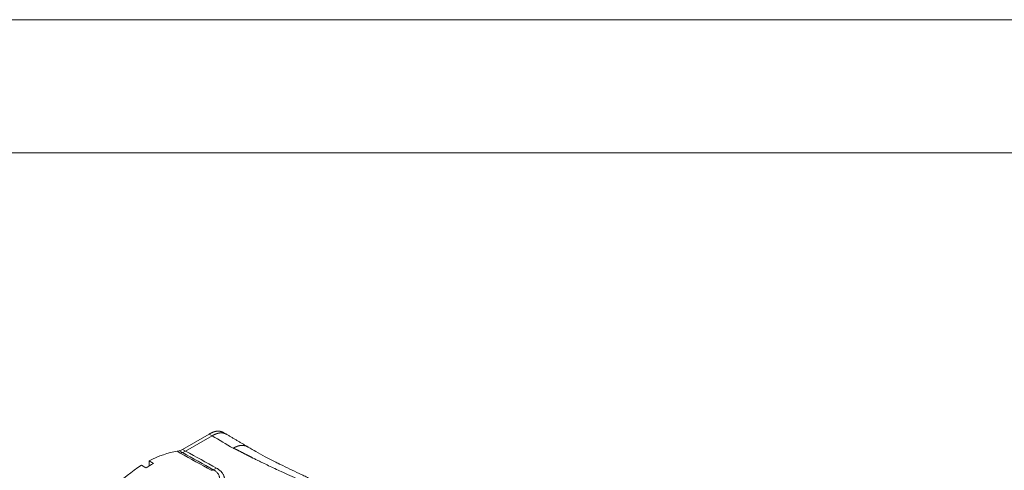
# Model space of a CAD drawing. Header units: millimetres. Extents: x 809 to 6054, y -5716 to -1261.
# Tile 93 of 94: x 5937 to 6011, y -5330 to -5296. Entities that reach past the tile are written whole.
import ezdxf

# ---------------------------------------------------------------- set-up
doc = ezdxf.new("R2010")
doc.units = ezdxf.units.MM
doc.header["$LTSCALE"] = 0.3175
for name, color, linetype, lineweight in [('1轮廓实线层', 7, 'Continuous', 18), ('2细线层', 4, 'Continuous', 13), ('图框层', 7, 'Continuous', 18)]:
    doc.layers.add(name, color=color, linetype=linetype, lineweight=lineweight)

# ---------------------------------------------------------------- blocks, each defined once
blk = doc.blocks.new('ZwmFrameMain_2_A4^_^无分区图框^_^landscape')
at = {"layer": '1轮廓实线层'}
blk.add_line((267, 200), (0, 200), dxfattribs=at)
at = {"layer": '2细线层'}
blk.add_line((272, 205), (-25, 205), dxfattribs=at)
blk = doc.blocks.new('MR07S-930-Z')
at = {"layer": '1轮廓实线层'}
for p, q in [((7527.39, -5581.31), (7539.85, -5574.11)), ((7528.8, -5582.12), (7541.26, -5574.93)), ((7539.85, -5574.11), (7541.26, -5574.93)), ((7548.16, -5574.3), (7546.75, -5573.48)), ((7524.87, -5582.23), (7526.29, -5583.04)), ((7527.29, -5582.81), (7525.87, -5581.99)), ((7527.39, -5581.31), (7528.8, -5582.12)), ((7508.03, -5588.8), (7510.15, -5590.02)), ((7511.57, -5586.76), (7511.57, -5589.16)), ((7513.69, -5587.98), (7511.57, -5586.76))]:
    blk.add_line(p, q, dxfattribs=at)
for centre, major_axis, ratio, start_param, end_param in [((7434.49, -15061.14), (-5847.33, 10127.88), 0.57735, 5.483678, 5.484875), ((7509.8, -5636.72), (-30, -51.96), 0.57735, 3.563721, 3.885312), ((7527.39, -5573.13), (5.01, 8.67), 0.57735, 3.563715, 3.926981), ((7509.8, -5636.72), (-30, -51.96), 0.57735, 3.96867, 4.290261), ((7511.92, -5637.95), (30, 51.96), 0.57735, 0.743719, 0.827077), ((7543.45, -5582.06), (-4.83, -8.75), 0.546995, 0.400497, 0.774943)]:
    blk.add_ellipse(centre, major_axis=major_axis, ratio=ratio, start_param=start_param, end_param=end_param, dxfattribs=at)
for points, degree, knots in [([(7539.85, -5574.11), (7541.05, -5573.42), (7542.09, -5573.09), (7543.06, -5572.77), (7543.94, -5572.75), (7544.85, -5572.72), (7545.7, -5573.01), (7546.23, -5573.18), (7546.75, -5573.48)], 2, [0, 0, 0, 0.282227, 0.282227, 0.564454, 0.564454, 0.846681, 0.846681, 1, 1, 1]), ([(7548.29, -5574.37), (7548.27, -5574.36), (7548.23, -5574.33), (7548.16, -5574.3), (7548.1, -5574.26), (7548.04, -5574.22), (7547.97, -5574.19), (7547.91, -5574.16), (7547.85, -5574.13), (7547.78, -5574.09), (7547.72, -5574.06), (7547.66, -5574.03), (7547.59, -5574), (7547.53, -5573.98), (7547.46, -5573.95), (7547.4, -5573.92), (7547.33, -5573.9), (7547.27, -5573.87), (7547.2, -5573.85), (7547.13, -5573.83), (7547.07, -5573.81), (7547, -5573.79), (7546.94, -5573.77), (7546.87, -5573.75), (7546.8, -5573.73), (7546.74, -5573.71), (7546.67, -5573.7), (7546.6, -5573.68), (7546.53, -5573.67), (7546.47, -5573.65), (7546.4, -5573.64), (7546.33, -5573.63), (7546.26, -5573.62), (7546.19, -5573.61), (7546.12, -5573.6), (7546.05, -5573.59), (7545.98, -5573.58), (7545.91, -5573.58), (7545.84, -5573.57), (7545.77, -5573.57), (7545.7, -5573.57), (7545.63, -5573.56), (7545.56, -5573.56), (7545.49, -5573.56), (7545.42, -5573.56), (7545.34, -5573.57), (7545.27, -5573.57), (7545.2, -5573.57), (7545.13, -5573.58), (7545.05, -5573.58), (7544.98, -5573.59), (7544.91, -5573.6), (7544.83, -5573.6), (7544.76, -5573.61), (7544.69, -5573.62), (7544.61, -5573.63), (7544.54, -5573.65), (7544.46, -5573.66), (7544.38, -5573.67), (7544.31, -5573.69), (7544.23, -5573.7), (7544.16, -5573.72), (7544.08, -5573.74), (7544, -5573.76), (7543.93, -5573.78), (7543.85, -5573.8), (7543.77, -5573.82), (7543.69, -5573.84), (7543.61, -5573.87), (7543.53, -5573.89), (7543.45, -5573.92), (7543.37, -5573.95), (7543.29, -5573.97), (7543.21, -5574), (7543.13, -5574.03), (7543.05, -5574.06), (7542.97, -5574.09), (7542.89, -5574.13), (7542.81, -5574.16), (7542.72, -5574.19), (7542.64, -5574.23), (7542.56, -5574.27), (7542.47, -5574.3), (7542.39, -5574.34), (7542.31, -5574.38), (7542.22, -5574.42), (7542.14, -5574.46), (7542.05, -5574.51), (7541.97, -5574.55), (7541.88, -5574.59), (7541.79, -5574.64), (7541.71, -5574.68), (7541.62, -5574.73), (7541.53, -5574.78), (7541.44, -5574.83), (7541.35, -5574.88), (7541.29, -5574.91), (7541.26, -5574.93)], 3, [0, 0, 0, 0, 0.010935, 0.022226, 0.033475, 0.044681, 0.055846, 0.06697, 0.078053, 0.089096, 0.1001, 0.111065, 0.121992, 0.132881, 0.143734, 0.154551, 0.165332, 0.176078, 0.18679, 0.197469, 0.208115, 0.21873, 0.229313, 0.239866, 0.25039, 0.260886, 0.271354, 0.281795, 0.29221, 0.3026, 0.312966, 0.323309, 0.33363, 0.34393, 0.354209, 0.364469, 0.374711, 0.384936, 0.395145, 0.405339, 0.415519, 0.425686, 0.435841, 0.445986, 0.456121, 0.466248, 0.476367, 0.48648, 0.496589, 0.506693, 0.516796, 0.526896, 0.536997, 0.547098, 0.557202, 0.56731, 0.577422, 0.58754, 0.597665, 0.607799, 0.617942, 0.628097, 0.638263, 0.648443, 0.658638, 0.668848, 0.679076, 0.689322, 0.699588, 0.709875, 0.720184, 0.730517, 0.740874, 0.751258, 0.761668, 0.772107, 0.782576, 0.793075, 0.803607, 0.814172, 0.824771, 0.835406, 0.846078, 0.856788, 0.867537, 0.878327, 0.889158, 0.900032, 0.91095, 0.921912, 0.932921, 0.943976, 0.95508, 0.966234, 0.977437, 0.988692, 1, 1, 1, 1]), ([(7558.22, -5580.26), (7558.21, -5580.25), (7558.07, -5580.17), (7557.8, -5580.02), (7557.41, -5579.84), (7557.02, -5579.69), (7556.63, -5579.58), (7556.36, -5579.52), (7556.2, -5579.49), (7556.17, -5579.49), (7556.13, -5579.48), (7556.09, -5579.48), (7556.06, -5579.47), (7556.02, -5579.47), (7555.98, -5579.46), (7555.95, -5579.46), (7555.91, -5579.46), (7555.87, -5579.45), (7555.83, -5579.45), (7555.8, -5579.45), (7555.76, -5579.44), (7555.72, -5579.44), (7555.68, -5579.44), (7555.64, -5579.44), (7555.6, -5579.44), (7555.57, -5579.44), (7555.53, -5579.43), (7555.49, -5579.43), (7555.45, -5579.43), (7555.41, -5579.43), (7555.37, -5579.43), (7555.33, -5579.43), (7555.29, -5579.43), (7555.25, -5579.43), (7555.21, -5579.44), (7555.17, -5579.44), (7555.13, -5579.44), (7555.09, -5579.44), (7555.05, -5579.44), (7555.01, -5579.45), (7554.97, -5579.45), (7554.93, -5579.45), (7554.89, -5579.46), (7554.85, -5579.46), (7554.81, -5579.46), (7554.77, -5579.47), (7554.73, -5579.47), (7554.69, -5579.48), (7554.65, -5579.48), (7554.6, -5579.49), (7554.56, -5579.5), (7554.52, -5579.5), (7554.48, -5579.51), (7554.44, -5579.52), (7554.4, -5579.52), (7554.35, -5579.53), (7554.31, -5579.54), (7554.27, -5579.55), (7554.23, -5579.56), (7554.18, -5579.56), (7554.14, -5579.57), (7554.1, -5579.58), (7554.06, -5579.59), (7554.01, -5579.6), (7553.97, -5579.61), (7553.93, -5579.62), (7553.88, -5579.63), (7553.84, -5579.64), (7553.8, -5579.66), (7553.75, -5579.67), (7553.71, -5579.68), (7553.67, -5579.69), (7553.62, -5579.7), (7553.58, -5579.72), (7553.54, -5579.73), (7553.49, -5579.74), (7553.45, -5579.76), (7553.4, -5579.77), (7553.36, -5579.79), (7553.31, -5579.8), (7553.27, -5579.82), (7553.23, -5579.83), (7553.18, -5579.85), (7553.14, -5579.86), (7553.09, -5579.88), (7553.05, -5579.9), (7553, -5579.91), (7552.96, -5579.93), (7552.91, -5579.95), (7552.87, -5579.96), (7552.82, -5579.98), (7552.78, -5580), (7552.73, -5580.02), (7552.69, -5580.04), (7552.64, -5580.06), (7552.6, -5580.08), (7552.55, -5580.1), (7552.51, -5580.12), (7552.46, -5580.14), (7552.41, -5580.16), (7552.37, -5580.18), (7552.32, -5580.2), (7552.28, -5580.22), (7552.23, -5580.24), (7552.18, -5580.26), (7552.14, -5580.28), (7552.09, -5580.31), (7552.05, -5580.33), (7552, -5580.35), (7551.95, -5580.37), (7551.91, -5580.4), (7551.86, -5580.42), (7551.82, -5580.44), (7551.77, -5580.47), (7551.72, -5580.49), (7551.68, -5580.52), (7551.63, -5580.54), (7551.58, -5580.57), (7551.54, -5580.59), (7551.49, -5580.62), (7551.44, -5580.64), (7551.4, -5580.67), (7551.35, -5580.69), (7551.3, -5580.72), (7551.26, -5580.75), (7551.21, -5580.77), (7551.18, -5580.79), (7551.16, -5580.8)], 3, [0, 0, 0, 0, 0.006879, 0.075318, 0.141447, 0.205276, 0.266783, 0.325964, 0.33139, 0.33682, 0.342254, 0.347692, 0.353135, 0.358581, 0.364032, 0.369487, 0.374946, 0.380409, 0.385877, 0.391348, 0.396824, 0.402303, 0.407787, 0.413275, 0.418766, 0.424262, 0.429762, 0.435266, 0.440773, 0.446285, 0.451801, 0.457321, 0.462845, 0.468373, 0.473905, 0.479441, 0.484981, 0.490525, 0.496073, 0.501625, 0.507181, 0.512741, 0.518305, 0.523873, 0.529445, 0.535021, 0.540601, 0.546185, 0.551773, 0.557366, 0.562962, 0.568562, 0.574166, 0.579774, 0.585386, 0.591003, 0.596623, 0.602247, 0.607876, 0.613508, 0.619144, 0.624785, 0.630429, 0.636078, 0.64173, 0.647387, 0.653048, 0.658712, 0.664381, 0.670053, 0.67573, 0.681411, 0.687095, 0.692784, 0.698476, 0.704173, 0.709874, 0.715578, 0.721287, 0.727, 0.732717, 0.738437, 0.744162, 0.749891, 0.755623, 0.76136, 0.7671, 0.772845, 0.778593, 0.784345, 0.790101, 0.79586, 0.801624, 0.807392, 0.813163, 0.818939, 0.824719, 0.830502, 0.83629, 0.842082, 0.847878, 0.853678, 0.859482, 0.86529, 0.871103, 0.876919, 0.88274, 0.888565, 0.894394, 0.900227, 0.906064, 0.911905, 0.91775, 0.9236, 0.929453, 0.935311, 0.941172, 0.947038, 0.952907, 0.95878, 0.964658, 0.970539, 0.976424, 0.982312, 0.988204, 0.9941, 1, 1, 1, 1]), ([(7526.29, -5583.04), (7526.49, -5583.02), (7526.7, -5582.98), (7527.11, -5582.87), (7527.52, -5582.74), (7527.95, -5582.56), (7528.37, -5582.36), (7528.59, -5582.25), (7528.8, -5582.12)], 3, [0, 0, 0, 0, 0.25, 0.25, 0.5, 0.75, 0.75, 1, 1, 1, 1]), ([(7630.36, -5619.9), (7630.36, -5619.9), (7630.37, -5619.89), (7630.37, -5619.89), (7630.37, -5619.88), (7630.38, -5619.88), (7630.38, -5619.87), (7630.38, -5619.87), (7630.38, -5619.85), (7630.37, -5619.82), (7630.35, -5619.79), (7630.32, -5619.74), (7630.28, -5619.69), (7630.22, -5619.63), (7630.16, -5619.57), (7630.09, -5619.5), (7629.99, -5619.42), (7629.86, -5619.31), (7629.7, -5619.18), (7629.52, -5619.04), (7629.27, -5618.86), (7628.96, -5618.63), (7628.56, -5618.36), (7628.14, -5618.07), (7627.6, -5617.71), (7626.94, -5617.28), (7626.15, -5616.79), (7625.32, -5616.28), (7624.25, -5615.65), (7622.94, -5614.89), (7621.36, -5614), (7619.69, -5613.09), (7617.85, -5612.11), (7615.82, -5611.06), (7613.59, -5609.94), (7610.88, -5608.62), (7607.62, -5607.06), (7604.48, -5605.6), (7601.82, -5604.38), (7600.25, -5603.67), (7599.12, -5603.16), (7598.47, -5602.86), (7597.78, -5602.56), (7597.07, -5602.24), (7596.32, -5601.9), (7595.55, -5601.56), (7594.75, -5601.2), (7594.05, -5600.89), (7593.41, -5600.61), (7592.77, -5600.32), (7591.94, -5599.95), (7590.94, -5599.51), (7589.69, -5598.96), (7588.37, -5598.37), (7586.57, -5597.57), (7584.52, -5596.66), (7581.42, -5595.27), (7577.86, -5593.66), (7574.06, -5591.92), (7570.76, -5590.39), (7567.86, -5589.01), (7565.47, -5587.86), (7563.55, -5586.92), (7562.07, -5586.19), (7560.99, -5585.65), (7560.3, -5585.3), (7560, -5585.15), (7559.7, -5585), (7559.39, -5584.85), (7559.09, -5584.69), (7558.78, -5584.54), (7558.47, -5584.38), (7558.15, -5584.22), (7557.83, -5584.05), (7557.51, -5583.89), (7557.18, -5583.72), (7556.86, -5583.56), (7556.53, -5583.39), (7556.15, -5583.19), (7555.73, -5582.98), (7555.26, -5582.74), (7554.77, -5582.48), (7554.28, -5582.24), (7553.83, -5582.01), (7553.45, -5581.81), (7553.12, -5581.65), (7552.82, -5581.5), (7552.56, -5581.37), (7552.33, -5581.26), (7552.13, -5581.16), (7551.95, -5581.08), (7551.78, -5581), (7551.64, -5580.94), (7551.54, -5580.9), (7551.48, -5580.88), (7551.45, -5580.87), (7551.43, -5580.86), (7551.4, -5580.85), (7551.37, -5580.84), (7551.35, -5580.83), (7551.33, -5580.82), (7551.31, -5580.82), (7551.29, -5580.81), (7551.27, -5580.81), (7551.25, -5580.8), (7551.24, -5580.8), (7551.22, -5580.8), (7551.21, -5580.8), (7551.2, -5580.8), (7551.19, -5580.8), (7551.19, -5580.8), (7551.18, -5580.8), (7551.18, -5580.8), (7551.17, -5580.8), (7551.17, -5580.8), (7551.17, -5580.8), (7551.16, -5580.8)], 3, [0, 0, 0, 0, 0.000095, 0.00019, 0.000286, 0.000383, 0.000483, 0.000586, 0.000693, 0.001202, 0.001862, 0.002685, 0.003678, 0.004722, 0.005891, 0.007187, 0.00861, 0.010986, 0.013611, 0.016485, 0.019611, 0.025009, 0.03084, 0.037105, 0.043806, 0.054281, 0.065294, 0.076845, 0.088938, 0.109038, 0.130014, 0.151873, 0.174618, 0.201608, 0.229863, 0.259386, 0.303227, 0.35112, 0.375221, 0.400763, 0.408367, 0.416319, 0.424619, 0.433269, 0.442267, 0.451613, 0.461308, 0.471351, 0.47692, 0.484687, 0.494652, 0.506816, 0.521179, 0.539693, 0.554875, 0.586526, 0.613975, 0.667747, 0.716419, 0.753569, 0.789605, 0.824529, 0.843184, 0.861893, 0.880657, 0.884405, 0.888194, 0.892025, 0.895897, 0.89981, 0.903765, 0.907761, 0.911798, 0.915877, 0.919997, 0.924159, 0.928361, 0.932606, 0.936891, 0.942897, 0.94889, 0.954872, 0.961856, 0.967526, 0.972234, 0.976461, 0.980207, 0.983471, 0.986287, 0.988826, 0.991088, 0.993072, 0.994781, 0.996214, 0.996566, 0.996899, 0.997215, 0.997513, 0.997793, 0.998055, 0.998299, 0.998527, 0.998736, 0.998929, 0.999104, 0.999263, 0.999419, 0.999559, 0.999684, 0.999729, 0.999773, 0.999818, 0.999863, 0.999908, 0.999954, 1, 1, 1, 1]), ([(7573.27, -5588.37), (7572.57, -5588.03), (7570.2, -5586.85), (7566.39, -5584.86), (7562.07, -5582.5), (7559.43, -5580.97), (7558.22, -5580.26)], 3, [0, 0, 0, 0, 0.134515, 0.454717, 0.748758, 1, 1, 1, 1]), ([(7631.07, -5619.51), (7630.33, -5619.06), (7629.58, -5618.61), (7628.1, -5617.72), (7627.36, -5617.27), (7625.14, -5615.93), (7623.66, -5615.04), (7620.69, -5613.27), (7619.21, -5612.39), (7616.24, -5610.64), (7614.76, -5609.77), (7612.54, -5608.48), (7611.79, -5608.06), (7610.31, -5607.21), (7609.57, -5606.79), (7607.35, -5605.53), (7605.87, -5604.71), (7603.64, -5603.49), (7602.9, -5603.09), (7601.42, -5602.29), (7600.68, -5601.89), (7598.46, -5600.71), (7596.98, -5599.94), (7594.76, -5598.8), (7594.02, -5598.43), (7592.54, -5597.68), (7591.81, -5597.31), (7590.33, -5596.58), (7589.59, -5596.22), (7588.11, -5595.5), (7587.37, -5595.14), (7585.89, -5594.42), (7585.15, -5594.07), (7583.68, -5593.36), (7582.94, -5593.01), (7580.72, -5591.96), (7579.25, -5591.26), (7576.29, -5589.85), (7574.81, -5589.14), (7572.82, -5588.17), (7572.3, -5587.92), (7571.78, -5587.66)], 3, [0, 0, 0, 0, 0.037454, 0.037454, 0.074908, 0.074908, 0.149816, 0.149816, 0.224723, 0.224723, 0.299631, 0.299631, 0.337085, 0.337085, 0.374539, 0.374539, 0.449447, 0.449447, 0.486901, 0.486901, 0.524354, 0.524354, 0.599262, 0.599262, 0.636716, 0.636716, 0.67417, 0.67417, 0.711624, 0.711624, 0.749078, 0.749078, 0.786532, 0.786532, 0.823985, 0.823985, 0.898893, 0.898893, 0.973801, 0.973801, 1, 1, 1, 1]), ([(7543.34, -5590.16), (7543.61, -5590.31), (7543.85, -5590.46), (7544.32, -5590.77), (7544.54, -5590.94), (7544.96, -5591.27), (7545.15, -5591.45), (7545.42, -5591.72), (7545.51, -5591.81), (7545.62, -5591.93), (7545.64, -5591.95), (7545.68, -5592), (7545.7, -5592.02), (7545.76, -5592.09), (7545.8, -5592.14), (7545.99, -5592.37), (7546.13, -5592.57), (7546.37, -5592.96), (7546.48, -5593.15), (7546.67, -5593.55), (7546.76, -5593.75), (7546.86, -5594.06), (7546.89, -5594.16), (7546.94, -5594.32), (7546.95, -5594.37), (7546.98, -5594.47), (7546.99, -5594.52), (7547.04, -5594.78), (7547.07, -5594.99), (7547.11, -5595.4), (7547.12, -5595.61), (7547.12, -5596.02), (7547.1, -5596.23), (7547.06, -5596.64), (7547.03, -5596.85), (7546.96, -5597.15), (7546.94, -5597.26), (7546.89, -5597.46), (7546.86, -5597.56), (7546.77, -5597.87), (7546.7, -5598.07), (7546.54, -5598.48), (7546.46, -5598.68), (7546.27, -5599.07), (7546.17, -5599.27), (7545.85, -5599.86), (7545.61, -5600.24), (7545.21, -5600.81), (7545.07, -5601), (7544.85, -5601.29), (7544.78, -5601.38), (7544.67, -5601.52), (7544.63, -5601.57), (7544.55, -5601.66), (7544.51, -5601.7), (7544.16, -5602.12), (7543.83, -5602.48), (7543.13, -5603.19), (7542.76, -5603.54), (7542, -5604.22), (7541.6, -5604.55), (7540.77, -5605.2), (7540.35, -5605.52), (7539.46, -5606.15), (7539, -5606.46), (7538.3, -5606.91), (7538.06, -5607.06), (7537.57, -5607.35), (7537.33, -5607.5), (7536.58, -5607.93), (7535.55, -5608.49), (7534.49, -5609.02), (7533.41, -5609.53), (7532.86, -5609.77), (7531.73, -5610.25), (7531.15, -5610.48), (7529.98, -5610.92), (7529.38, -5611.13), (7528.47, -5611.43), (7528.16, -5611.52), (7527.69, -5611.66), (7527.46, -5611.73), (7527.22, -5611.8), (7527.06, -5611.85), (7526.98, -5611.87), (7526.27, -5612.07), (7525.63, -5612.23), (7524.32, -5612.53), (7523.66, -5612.67), (7522.66, -5612.85), (7522.32, -5612.9), (7521.65, -5613), (7521.31, -5613.05), (7520.62, -5613.14), (7520.27, -5613.17), (7519.75, -5613.22), (7519.57, -5613.24), (7519.31, -5613.26), (7519.22, -5613.26), (7519.04, -5613.28), (7518.6, -5613.31), (7518.16, -5613.33), (7517.46, -5613.35), (7517.11, -5613.35), (7516.41, -5613.35), (7516.05, -5613.34), (7515.35, -5613.31), (7515, -5613.29), (7514.47, -5613.25), (7514.3, -5613.23), (7514.03, -5613.2), (7513.94, -5613.19), (7513.77, -5613.17), (7513.68, -5613.16), (7513.24, -5613.11), (7512.9, -5613.06), (7512.22, -5612.94), (7511.88, -5612.87), (7511.22, -5612.72), (7510.89, -5612.64), (7510.49, -5612.52), (7510.41, -5612.5), (7510.25, -5612.45), (7510.17, -5612.42), (7509.94, -5612.35), (7509.78, -5612.3), (7509.33, -5612.13), (7509.03, -5612.02), (7508.46, -5611.77), (7508.19, -5611.64), (7507.66, -5611.36), (7507.4, -5611.21), (7507.16, -5611.05)], 3, [0, 0, 0, 0, 0.015625, 0.015625, 0.03125, 0.03125, 0.046875, 0.046875, 0.054688, 0.054688, 0.056641, 0.056641, 0.058594, 0.058594, 0.0625, 0.0625, 0.078125, 0.078125, 0.09375, 0.09375, 0.109375, 0.109375, 0.117188, 0.117188, 0.121094, 0.121094, 0.125, 0.125, 0.140625, 0.140625, 0.15625, 0.15625, 0.171875, 0.171875, 0.1875, 0.1875, 0.195313, 0.195313, 0.203125, 0.203125, 0.21875, 0.21875, 0.234375, 0.234375, 0.25, 0.25, 0.28125, 0.28125, 0.296875, 0.296875, 0.304688, 0.304688, 0.308594, 0.308594, 0.3125, 0.3125, 0.34375, 0.34375, 0.375, 0.375, 0.40625, 0.40625, 0.4375, 0.4375, 0.46875, 0.46875, 0.484375, 0.484375, 0.5, 0.5, 0.53125, 0.5625, 0.5625, 0.59375, 0.59375, 0.625, 0.625, 0.65625, 0.65625, 0.671875, 0.671875, 0.679688, 0.683594, 0.683594, 0.6875, 0.6875, 0.71875, 0.71875, 0.75, 0.75, 0.765625, 0.765625, 0.78125, 0.78125, 0.796875, 0.796875, 0.804688, 0.804688, 0.808594, 0.808594, 0.8125, 0.828125, 0.828125, 0.84375, 0.84375, 0.859375, 0.859375, 0.875, 0.875, 0.882813, 0.882813, 0.886719, 0.886719, 0.890625, 0.890625, 0.90625, 0.90625, 0.921875, 0.921875, 0.9375, 0.9375, 0.941406, 0.941406, 0.945313, 0.945313, 0.953125, 0.953125, 0.96875, 0.96875, 0.984375, 0.984375, 1, 1, 1, 1]), ([(7508.49, -5610.21), (7508.59, -5610.28), (7508.7, -5610.34), (7509.02, -5610.54), (7509.25, -5610.66), (7509.99, -5611.01), (7510.52, -5611.21), (7511.35, -5611.45), (7511.64, -5611.52), (7512.22, -5611.65), (7512.52, -5611.71), (7513.43, -5611.85), (7514.04, -5611.91), (7515.27, -5611.97), (7515.9, -5611.98), (7517.75, -5611.93), (7518.96, -5611.8), (7520.74, -5611.52), (7521.33, -5611.41), (7522.49, -5611.16), (7523.06, -5611.02), (7524.73, -5610.58), (7525.8, -5610.25), (7527.38, -5609.7), (7527.89, -5609.51), (7528.91, -5609.11), (7529.41, -5608.9), (7530.89, -5608.26), (7531.84, -5607.81), (7533.66, -5606.88), (7534.54, -5606.39), (7536.23, -5605.37), (7537.05, -5604.85), (7538.21, -5604.02), (7538.59, -5603.74), (7539.33, -5603.17), (7539.69, -5602.88), (7540.74, -5601.99), (7541.39, -5601.39), (7542.27, -5600.44), (7542.54, -5600.12), (7543.06, -5599.47), (7543.3, -5599.13), (7543.96, -5598.12), (7544.3, -5597.43), (7544.64, -5596.37), (7544.72, -5596.01), (7544.79, -5595.29), (7544.79, -5594.92), (7544.72, -5594.38), (7544.69, -5594.2), (7544.59, -5593.84), (7544.53, -5593.66), (7544.3, -5593.13), (7544.09, -5592.79), (7543.55, -5592.13), (7543.22, -5591.81), (7542.59, -5591.35), (7542.33, -5591.18), (7542.04, -5591.02)], 3, [0, 0, 0, 0, 0.007723, 0.007723, 0.023164, 0.023164, 0.054044, 0.054044, 0.069484, 0.069484, 0.084924, 0.084924, 0.115804, 0.115804, 0.146684, 0.146684, 0.208445, 0.208445, 0.239325, 0.239325, 0.270205, 0.270205, 0.331965, 0.331965, 0.362845, 0.362845, 0.393726, 0.393726, 0.455486, 0.455486, 0.517246, 0.517246, 0.579007, 0.579007, 0.609887, 0.609887, 0.640767, 0.640767, 0.702527, 0.702527, 0.733407, 0.733407, 0.764288, 0.764288, 0.826048, 0.826048, 0.856928, 0.856928, 0.887808, 0.887808, 0.903248, 0.903248, 0.918688, 0.918688, 0.949569, 0.949569, 0.980449, 0.980449, 1, 1, 1, 1])]:
    blk.add_open_spline(points, degree=degree, knots=knots, dxfattribs=at)
for points, degree in [([(7558.19, -5580.24), (7548.19, -5574.31)], 1), ([(7540.86, -5591.15), (7536, -5588.45), (7531.14, -5585.75), (7526.29, -5583.04)], 3), ([(7527.28, -5582.81), (7532.2, -5585.55), (7537.11, -5588.28), (7542.04, -5591.02)], 3), ([(7528.8, -5582.12), (7533.64, -5584.8), (7538.49, -5587.48), (7543.34, -5590.16)], 3)]:
    blk.add_open_spline(points, degree=degree, dxfattribs=at)

msp = doc.modelspace()

# ---------------------------------------------------------------- block references
at = {"xscale": 0.16, "yscale": 0.16, "zscale": 0.16}
msp.add_blockref('MR07S-930-Z', (4745.1018, -4435.48471), dxfattribs=at)
at = {"layer": '图框层', "xscale": 2, "yscale": 2, "zscale": 2}
msp.add_blockref('ZwmFrameMain_2_A4^_^无分区图框^_^landscape', (5510.41273, -5706.18169), dxfattribs=at)

doc.saveas('drawing.dxf')
